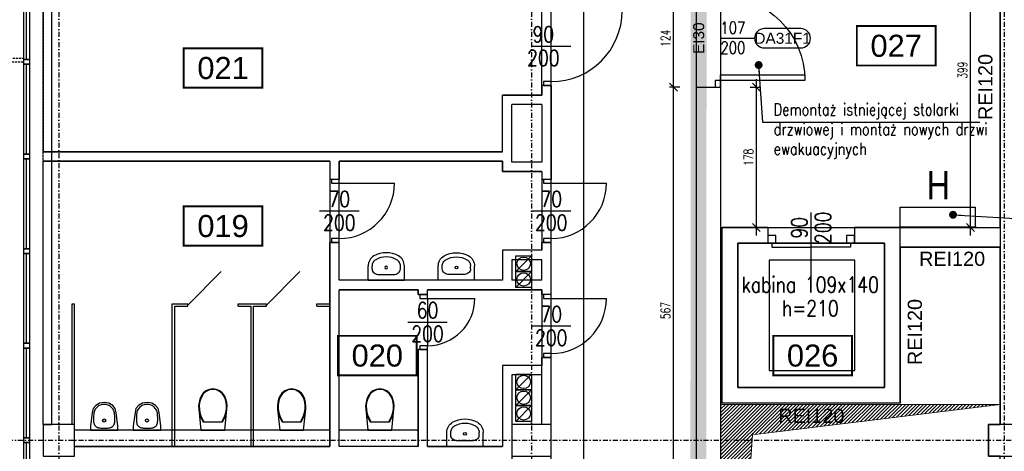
# Model space of a CAD drawing. Header units: centimetres. Extents: x -10729 to 144862, y -4437 to 43656.
# Tile 58 of 148: x 4950 to 6200, y 8586 to 9134. Entities that reach past the tile are written whole.
import ezdxf
from ezdxf.enums import TextEntityAlignment as Align

# ---------------------------------------------------------------- set-up
doc = ezdxf.new("R2010")
doc.units = ezdxf.units.CM
doc.header["$LTSCALE"] = 0.1
doc.header["$PDMODE"] = 35
doc.header["$PDSIZE"] = 0.1
for name, pattern in [('Kondygnacja  -0_5$0$DIVIDE', [31.75, 12.7, -6.35, 0, -6.35, 0, -6.35]), ('Kondygnacja  -0_5$0$HIDDEN', [9.525, 6.35, -3.175]), ('Osie rzutów$0$DASHDOT2', [12.7, 6.35, -3.175, 0, -3.175])]:
    doc.linetypes.add(name, pattern=pattern)
doc.layers.get('0').update_dxf_attribs({"color": 8})
doc.layers.get('DEFPOINTS').update_dxf_attribs({"color": 8})
for name, color, linetype in [('Kondygnacja  -0_5$0$ARCH_ETAPOWANIE', 8, 'Kondygnacja  -0_5$0$DIVIDE'), ('Kondygnacja  -0_5$0$ARCH_HYDRANTY', 8, 'Continuous'), ('Kondygnacja  -0_5$0$ARCH_INFO_ETYK_DRZWI', 8, 'Continuous'), ('Kondygnacja  -0_5$0$ARCH_INFO_ETYK_DRZWI_IST', 8, 'Continuous'), ('Kondygnacja  -0_5$0$ARCH_INFO_ODPORNOŚĆ OGNIOWA', 8, 'Continuous'), ('Kondygnacja  -0_5$0$ARCH_INFO_OPISY', 8, 'Continuous'), ('Kondygnacja  -0_5$0$ARCH_INFO_OPISY_IST', 8, 'Continuous'), ('Kondygnacja  -0_5$0$ARCH_MUROWANE_IST', 8, 'Continuous'), ('Kondygnacja  -0_5$0$ARCH_NIEWIDOK_IST', 8, 'Kondygnacja  -0_5$0$HIDDEN'), ('Kondygnacja  -0_5$0$ARCH_OTWORY_WENTYLACJA_IST', 8, 'Continuous'), ('Kondygnacja  -0_5$0$ARCH_WIDOK_IST', 8, 'Continuous'), ('Kondygnacja  -0_5$0$ARCH_WYPOSAŻENIE_SANITARNE_IST', 8, 'Continuous'), ('Kondygnacja  -0_5$0$ARCH_ŚCIANKI_WC_5_IST', 8, 'Continuous'), ('Kondygnacja  -0_5$0$ARCH_ŚLUSARKA_DRZWI', 8, 'Continuous'), ('Kondygnacja  -0_5$0$ARCH_ŚLUSARKA_DRZWI_IST', 8, 'Continuous'), ('Kondygnacja  -0_5$0$ARCH_ŚLUSARKA_OKNA_IST', 8, 'Continuous'), ('Kondygnacja  -0_5$0$ARCH_ŻELBET_IST', 8, 'Continuous'), ('Osie rzutów$0$ARCH_INFO_OSIE_IST', 8, 'Osie rzutów$0$DASHDOT2'), ('Osie rzutów$0$ARCH_INFO_OSIE_OPISY_IST', 8, 'Continuous'), ('Pomieszczenia -05$0$ARCH_INFO_AREA_ETYKIETY_200', 8, 'Continuous')]:
    doc.layers.add(name, color=color, linetype=linetype)
doc.layers.add('Kondygnacja  -0_5$0$ARCH_INFO_WYMIARY', color=8, linetype='Continuous', lineweight=9)
doc.layers.add('Kondygnacja  -0_5$0$ARCH_WIDOK', color=8, linetype='Continuous', lineweight=13)
doc.layers.add('OBRYSY POWIERZCHNI', color=8, linetype='Continuous', plot=False)
doc.styles.add('Kondygnacja  -0_5$0$Arial', font='ARIAL.TTF')
doc.styles.add('Kondygnacja  -0_5$0$EtykietaPow01', font='ARIALN.TTF')
doc.styles.add('Kondygnacja  -0_5$0$Romans', font='Romans.shx', dxfattribs={"width": 0.7})
doc.styles.add('Kondygnacja  -0_5$0$ROMANS-50-CM', font='romans.shx', dxfattribs={"width": 0.8, "height": 10})
doc.styles.add('Kondygnacja  -0_5$0$Standard', font='txt')
doc.styles.add('Pomieszczenia -05$0$Arial', font='ARIAL.TTF')
doc.dimstyles.new('Kondygnacja  -0_5$0$ISO-25', dxfattribs={"dimtxt": 2.5, "dimasz": 2.5, "dimexe": 1.25, "dimexo": 0.625, "dimtad": 1, "dimtxsty": 'Kondygnacja  -0_5$0$Standard', "dimcen": 2.5, "dimadec": 0, "dimazin": 0, "dimtfac": 1, "dimtmove": 0, "dimatfit": 3, "dimfxl": 0, "dimarcsym": 0})
doc.dimstyles.new('Kondygnacja  -0_5$0$Wymiary 1-100', dxfattribs={"dimtxt": 12, "dimasz": 10, "dimexe": 5, "dimexo": 0, "dimgap": 4, "dimtad": 1, "dimrnd": 0.5, "dimzin": 12, "dimdsep": 46, "dimtxsty": 'Kondygnacja  -0_5$0$Romans', "dimblk": 'Kondygnacja  -0_5$0$_Oblique', "dimcen": 10, "dimdle": 10, "dimclrt": 55, "dimazin": 0, "dimtfac": 1, "dimtmove": 1, "dimatfit": 3, "dimfxl": 0, "dimtolj": 1, "dimtzin": 0, "dimarcsym": 0})

# ---------------------------------------------------------------- blocks, each defined once
blk = doc.blocks.new('Osie rzutów')
at = {"layer": 'Osie rzutów$0$ARCH_INFO_OSIE_IST', "ltscale": 10}
for p, q in [((5000, 12510), (5000, 4512.32)), ((5600, 12510), (5600, 4512.32)), ((6200, 12510), (6200, 4800)), ((6200, 12510), (6200, 4571.18)), ((4436.04, 8600), (15156.54, 8600))]:
    blk.add_line(p, q, dxfattribs=at)
blk = doc.blocks.new('Pomieszczenia -05$0$etykieta_numer')
at = {"color": 0, "linetype": 'ByBlock', "const_width": 2.44}
blk.add_lwpolyline([(-50, -50), (-50, 0), (50, 0), (50, -50)], close=True, dxfattribs=at)
at = {"color": 0, "linetype": 'ByBlock', "style": 'Pomieszczenia -05$0$Arial'}
blk.add_attdef('AECAREA:NUMBER', text='', height=28, dxfattribs=at).set_placement((0, -25), align=Align.MIDDLE)
blk = doc.blocks.new('Pomieszczenia -05_1')
at = {"layer": 'Pomieszczenia -05$0$ARCH_INFO_AREA_ETYKIETY_200', "color": 253, "linetype": 'Continuous', "lineweight": -3}
for p, values in [((6062.9, 9125.5), {'AECAREA:NUMBER': '027'}), ((5208.4, 9097.3), {'AECAREA:NUMBER': '021'}), ((5208.4, 8896.8), {'AECAREA:NUMBER': '019'}), ((5404.2, 8732.5), {'AECAREA:NUMBER': '020'}), ((5956.8, 8732.5), {'AECAREA:NUMBER': '026'})]:
    blk.add_blockref('Pomieszczenia -05$0$etykieta_numer', p, dxfattribs=at).add_auto_attribs(values)
blk = doc.blocks.new('Kondygnacja  -0_5$0$T-drzwi_prawe-200')
at = {"layer": 'Kondygnacja  -0_5$0$ARCH_INFO_ETYK_DRZWI'}
blk.add_line((0, 0), (60, 0), dxfattribs=at)
blk.add_lwpolyline([(143.7, 17.5), (77.5, 17.5, 1), (77.5, -17.5), (143.7, -17.5, 1)], format="xyb", close=True, dxfattribs=at)
at = {"layer": 'Kondygnacja  -0_5$0$ARCH_INFO_ETYK_DRZWI', "color": 1, "style": 'Kondygnacja  -0_5$0$Arial'}
blk.add_attdef('ADS_DRZWI:ODPORNOŚĆ_OGNIOWA', text='', height=20, rotation=90, dxfattribs=at).set_placement((-25.5, 0.1), align=Align.BOTTOM_CENTER)
at = {"layer": 'Kondygnacja  -0_5$0$ARCH_INFO_ETYK_DRZWI', "style": 'Kondygnacja  -0_5$0$Romans', "width": 0.8}
for tag, p in [('ADS_DRZWI:SZEROKOŚĆ', (20.5, 8)), ('ADS_DRZWI:WYSOKOŚĆ', (20.5, -28))]:
    blk.add_attdef(tag, text='', height=22, dxfattribs=at).set_placement(p, align=Align.CENTER)
at = {"layer": 'Kondygnacja  -0_5$0$ARCH_INFO_ETYK_DRZWI', "style": 'Kondygnacja  -0_5$0$Arial'}
blk.add_attdef('ADS_DRZWI:SYMBOL', text='', height=20, dxfattribs=at).set_placement((110.7, 0), align=Align.MIDDLE)
blk = doc.blocks.new('Kondygnacja  -0_5$0$_Dot')
at = {"color": 0, "linetype": 'ByBlock', "lineweight": -2}
blk.add_line((-0.5, 0), (-1, 0), dxfattribs=at)
at = {"color": 0, "linetype": 'ByBlock', "const_width": 0.5}
blk.add_lwpolyline([(-0.25, 0, 1), (0.25, 0, 1)], format="xyb", close=True, dxfattribs=at)
blk = doc.blocks.new('Kondygnacja  -0_5$0$_Oblique')
at = {"color": 0, "linetype": 'ByBlock', "lineweight": -2}
blk.add_line((-0.5, -0.5), (0.5, 0.5), dxfattribs=at)
blk = doc.blocks.new('*D151')
at = {"layer": 'DEFPOINTS', "color": 0}
for p in [(6157.2, 9269), (6195, 9269), (6190, 8870)]:
    blk.add_point(p, dxfattribs=at)
at = {"layer": 'Kondygnacja  -0_5$0$ARCH_INFO_WYMIARY', "color": 0, "lineweight": -2}
for p, q in [((6157.2, 8860), (6157.2, 9279)), ((6165.2, 9269), (6152.2, 9269)), ((6165.2, 8870), (6152.2, 8870))]:
    blk.add_line(p, q, dxfattribs=at)
at = {"layer": 'Kondygnacja  -0_5$0$ARCH_INFO_WYMIARY', "color": 0, "lineweight": -2, "xscale": 10, "yscale": 10, "zscale": 10}
for p, rotation in [((6157.2, 9269), 90), ((6157.2, 8870), 270)]:
    blk.add_blockref('Kondygnacja  -0_5$0$_Oblique', p, dxfattribs=dict(at, rotation=rotation))
at = {"layer": 'Kondygnacja  -0_5$0$ARCH_INFO_WYMIARY', "color": 55, "insert": (6147.2, 9069.5), "char_height": 12, "attachment_point": 5, "rotation": 90, "style": 'Kondygnacja  -0_5$0$Romans'}
blk.add_mtext('\\A1;399', dxfattribs=at)
blk = doc.blocks.new('*D152')
at = {"layer": 'DEFPOINTS', "color": 0}
for p in [(5840, 9048), (5885.4, 9048), (5842, 8870)]:
    blk.add_point(p, dxfattribs=at)
at = {"layer": 'Kondygnacja  -0_5$0$ARCH_INFO_WYMIARY', "color": 0, "lineweight": -2}
for p, q in [((5885.4, 8860), (5885.4, 9058)), ((5877.4, 9048), (5890.4, 9048)), ((5877.4, 8870), (5890.4, 8870))]:
    blk.add_line(p, q, dxfattribs=at)
at = {"layer": 'Kondygnacja  -0_5$0$ARCH_INFO_WYMIARY', "color": 0, "lineweight": -2, "xscale": 10, "yscale": 10, "zscale": 10}
for p, rotation in [((5885.4, 9048), 90), ((5885.4, 8870), 270)]:
    blk.add_blockref('Kondygnacja  -0_5$0$_Oblique', p, dxfattribs=dict(at, rotation=rotation))
at = {"layer": 'Kondygnacja  -0_5$0$ARCH_INFO_WYMIARY', "color": 55, "insert": (5875.4, 8959), "char_height": 12, "attachment_point": 5, "rotation": 90, "style": 'Kondygnacja  -0_5$0$Romans'}
blk.add_mtext('\\A1;178', dxfattribs=at)
blk = doc.blocks.new('*D154')
at = {"layer": 'DEFPOINTS', "color": 0}
for p in [(5625, 10754), (5666.4, 10754), (5625, 7537)]:
    blk.add_point(p, dxfattribs=at)
at = {"layer": 'Kondygnacja  -0_5$0$ARCH_INFO_WYMIARY', "color": 0, "lineweight": -2}
for p, q in [((5666.4, 7527), (5666.4, 10764)), ((5658.4, 10754), (5671.4, 10754)), ((5658.4, 7537), (5671.4, 7537))]:
    blk.add_line(p, q, dxfattribs=at)
at = {"layer": 'Kondygnacja  -0_5$0$ARCH_INFO_WYMIARY', "color": 0, "lineweight": -2, "xscale": 10, "yscale": 10, "zscale": 10}
for p, rotation in [((5666.4, 10754), 90), ((5666.4, 7537), 270)]:
    blk.add_blockref('Kondygnacja  -0_5$0$_Oblique', p, dxfattribs=dict(at, rotation=rotation))
at = {"layer": 'Kondygnacja  -0_5$0$ARCH_INFO_WYMIARY', "color": 55, "insert": (5654.4, 9299.4), "char_height": 12, "attachment_point": 5, "rotation": 90, "style": 'Kondygnacja  -0_5$0$Romans'}
blk.add_mtext('\\A1;3217', dxfattribs=at)
blk = doc.blocks.new('*D173')
at = {"layer": 'DEFPOINTS', "color": 0}
for p in [(5780.1, 9048), (5809, 9048), (5816, 8481)]:
    blk.add_point(p, dxfattribs=at)
at = {"layer": 'Kondygnacja  -0_5$0$ARCH_INFO_WYMIARY', "color": 0, "lineweight": -2}
for p, q in [((5780.1, 8471), (5780.1, 9058)), ((5788.1, 9048), (5775.1, 9048)), ((5788.1, 8481), (5775.1, 8481))]:
    blk.add_line(p, q, dxfattribs=at)
at = {"layer": 'Kondygnacja  -0_5$0$ARCH_INFO_WYMIARY', "color": 0, "lineweight": -2, "xscale": 10, "yscale": 10, "zscale": 10}
for p, rotation in [((5780.1, 9048), 90), ((5780.1, 8481), 270)]:
    blk.add_blockref('Kondygnacja  -0_5$0$_Oblique', p, dxfattribs=dict(at, rotation=rotation))
at = {"layer": 'Kondygnacja  -0_5$0$ARCH_INFO_WYMIARY', "color": 55, "insert": (5770.1, 8764.5), "char_height": 12, "attachment_point": 5, "rotation": 90, "style": 'Kondygnacja  -0_5$0$Romans'}
blk.add_mtext('\\A1;567', dxfattribs=at)
blk = doc.blocks.new('*D174')
at = {"layer": 'DEFPOINTS', "color": 0}
for p in [(5780.1, 9172), (5809, 9172), (5809, 9048)]:
    blk.add_point(p, dxfattribs=at)
at = {"layer": 'Kondygnacja  -0_5$0$ARCH_INFO_WYMIARY', "color": 0, "lineweight": -2}
for p, q in [((5780.1, 9038), (5780.1, 9182)), ((5788.1, 9172), (5775.1, 9172)), ((5788.1, 9048), (5775.1, 9048))]:
    blk.add_line(p, q, dxfattribs=at)
at = {"layer": 'Kondygnacja  -0_5$0$ARCH_INFO_WYMIARY', "color": 0, "lineweight": -2, "xscale": 10, "yscale": 10, "zscale": 10}
for p, rotation in [((5780.1, 9172), 90), ((5780.1, 9048), 270)]:
    blk.add_blockref('Kondygnacja  -0_5$0$_Oblique', p, dxfattribs=dict(at, rotation=rotation))
at = {"layer": 'Kondygnacja  -0_5$0$ARCH_INFO_WYMIARY', "color": 55, "insert": (5770.1, 9110), "char_height": 12, "attachment_point": 5, "rotation": 90, "style": 'Kondygnacja  -0_5$0$Romans'}
blk.add_mtext('\\A1;124', dxfattribs=at)
blk = doc.blocks.new('Kondygnacja  -0_5$0$DRZWI90')
blk.add_line((-45, 0), (-45, 90))
at = {"lineweight": -3}
for p, q in [((0, -25), (0, 25)), ((45, 0), (-45, 0))]:
    blk.add_line(p, q, dxfattribs=at)
for points in [[(-50, -10), (-45, -10), (-45, 0), (-50, 0)], [(45, -10), (50, -10), (50, 0), (45, 0)]]:
    blk.add_lwpolyline(points, close=True, dxfattribs=at)
blk.add_arc((-45, 0), 90, 0, 90, dxfattribs=at)
blk = doc.blocks.new('Kondygnacja  -0_5$0$DRZWI70')
blk.add_line((-35, 0), (-35, 70))
at = {"lineweight": -3}
for p, q in [((0, -25), (0, 25)), ((35, 0), (-35, 0))]:
    blk.add_line(p, q, dxfattribs=at)
for points in [[(-40, -10), (-35, -10), (-35, 0), (-40, 0)], [(35, -10), (40, -10), (40, 0), (35, 0)]]:
    blk.add_lwpolyline(points, close=True, dxfattribs=at)
blk.add_arc((-35, 0), 70, 0, 90, dxfattribs=at)
blk = doc.blocks.new('Kondygnacja  -0_5$0$kibel wiszący')
at = {"ltscale": 0.3}
for p, q in [((-4.6, 51.6), (-8.8, 49.7)), ((-4.4, 50.8), (-8.4, 49)), ((0, 52.2), (-4.6, 51.6)), ((0, 51.4), (-4.4, 50.8)), ((4.6, 51.6), (0, 52.2)), ((4.4, 50.8), (0, 51.4)), ((8.4, 49), (4.4, 50.8)), ((8.8, 49.7), (4.6, 51.6)), ((-16.6, 39), (-17.6, 34.9)), ((-15.8, 38.8), (-16.8, 34.8)), ((-15, 43), (-16.6, 39)), ((-14.2, 42.6), (-15.8, 38.8)), ((-12.3, 46.8), (-15, 43)), ((-11.8, 46.2), (-14.2, 42.6)), ((-8.8, 49.7), (-12.3, 46.8)), ((-8.4, 49), (-11.8, 46.2)), ((11.8, 46.2), (8.4, 49)), ((12.3, 46.8), (8.8, 49.7)), ((14.2, 42.6), (11.8, 46.2)), ((15, 43), (12.3, 46.8)), ((15.8, 38.8), (14.2, 42.6)), ((16.6, 39), (15, 43)), ((16.8, 34.8), (15.8, 38.8)), ((17.6, 34.9), (16.6, 39)), ((-17.6, 34.9), (-18.1, 30.7)), ((-18.1, 30.7), (-17.9, 26.5)), ((-17.9, 26.5), (-17.2, 22.2)), ((-17.9, 26.5), (-15.1, 0)), ((-16.8, 34.8), (-17.3, 30.7)), ((-17.3, 30.7), (-17.1, 26.6)), ((-17.1, 26.6), (-16.4, 22.3)), ((15.1, 0), (17.9, 26.5)), ((16.4, 22.3), (17.1, 26.6)), ((17.3, 30.7), (16.8, 34.8)), ((17.1, 26.6), (17.3, 30.7)), ((17.2, 22.2), (17.9, 26.5)), ((18.1, 30.7), (17.6, 34.9)), ((17.9, 26.5), (18.1, 30.7)), ((-17.2, 22.2), (-16, 18.1)), ((-16.4, 22.3), (-15.1, 18.1)), ((-16, 18.1), (-14.3, 14.1)), ((-15.1, 18.1), (-13.4, 14.1)), ((-14.3, 14.1), (-12.2, 10.3)), ((-13.4, 14.1), (-11.3, 10.3)), ((11.3, 10.3), (13.4, 14.1)), ((12.2, 10.3), (14.3, 14.1)), ((13.4, 14.1), (15.2, 18.1)), ((14.3, 14.1), (16, 18.1)), ((15.2, 18.1), (16.4, 22.3)), ((16, 18.1), (17.2, 22.2)), ((-12.2, 10.3), (12.2, 10.3))]:
    blk.add_line(p, q, dxfattribs=at)
at = {"ltscale": 3}
blk.add_line((-15.1, 0), (15.1, 0), dxfattribs=at)
blk = doc.blocks.new('Kondygnacja  -0_5$0$KLM_Poziom_0$0$M_BATH_TOIL_3D URINAL - BOWL_P')
at = {"color": 0, "linetype": 'ByBlock', "lineweight": -2}
blk.add_lwpolyline([(0, -17.5), (5, -17.5), (22.4, -15.2), (27.1, -14.1), (31.3, -10.8), (34, -5.9), (35, 0), (34, 5.9), (31.3, 10.8), (27.1, 14.1), (22.4, 15.2), (5, 17.5), (0, 17.5)], close=True, dxfattribs=at)
blk.add_lwpolyline([(21.8, -13.1, 0.041948), (24, -12.5, 0.055141), (26.3, -11.3, 0.048624), (28.5, -9.5, 0.049619), (30.2, -7.5, 0.049556), (31.5, -5.2, 0.049867), (32.2, -2.6, 0.049959), (32.5, 0, 0.049959), (32.2, 2.6, 0.049867), (31.5, 5.2, 0.049556), (30.2, 7.5, 0.049619), (28.5, 9.5, 0.048624), (26.3, 11.3, 0.055141), (24, 12.5, 0.041948), (21.8, 13.1, 0.011975), (13.8, 13.5, 0.042106), (10, 13.4, 0.066431), (7.8, 12.9, 0.050995), (5.8, 11.9, 0.080215), (4.8, 11, 0.019094), (4.2, 10.2, 0.027547), (3.9, 9.6, 0.030792), (3.4, 8.7, 0.020957), (2.9, 7.2, 0.047941), (2.5, 4.8, 0.023967), (2.2, 0, 0.023967), (2.5, -4.8, 0.047941), (2.9, -7.2, 0.020957), (3.4, -8.7, 0.030792), (3.9, -9.6, 0.027547), (4.2, -10.2, 0.019094), (4.8, -11, 0.080215), (5.8, -11.9, 0.050995), (7.8, -12.9, 0.066431), (10, -13.4, 0.042106), (13.8, -13.5, 0.011975)], format="xyb", close=True, dxfattribs=at)
blk.add_circle((12.1, 0), 2, dxfattribs=at)
at = {"layer": 'DEFPOINTS', "color": 0, "linetype": 'ByBlock', "lineweight": -2}
for p in [(0, 38.1), (0, -38.1)]:
    blk.add_point(p, dxfattribs=at)
blk = doc.blocks.new('Kondygnacja  -0_5$0$DRZWI60')
at = {"color": 0}
blk.add_line((-30, 0), (-30, 60), dxfattribs=at)
at = {"color": 0, "lineweight": -3}
for p, q in [((0, -25), (0, 25)), ((-30, 0), (30, 0))]:
    blk.add_line(p, q, dxfattribs=at)
for points in [[(-35, -10), (-30, -10), (-30, 0), (-35, 0)], [(30, -10), (35, -10), (35, 0), (30, 0)]]:
    blk.add_lwpolyline(points, close=True, dxfattribs=at)
blk.add_arc((-30, 0), 60, 0, 90, dxfattribs=at)
blk = doc.blocks.new('Kondygnacja  -0_5$0$umywalka')
at = {"ltscale": 0.3}
for p, q in [((0, -23), (0, 23)), ((0, 23), (17.8, 23)), ((14.3, 18), (17.8, 18)), ((7.2, -9.1), (7.2, 9.1)), ((7.2, 9.1), (7.2, 9.1)), ((0, -23), (17.8, -23)), ((14.3, -18), (17.8, -18))]:
    blk.add_line(p, q, dxfattribs=at)
for points in [[(7.2, 9.1), (7.3, 10.8), (7.7, 12.5), (8.4, 14), (9.3, 15.4), (10.3, 16.5), (11.5, 17.3), (12.9, 17.8), (14.3, 18)], [(17.8, 23), (19.8, 22.9), (21.7, 22.5), (23.6, 21.9), (25.4, 21), (27, 20), (28.4, 18.7), (29.7, 17.3), (30.8, 15.7)], [(17.8, 18), (19.1, 17.9), (20.3, 17.7), (21.5, 17.3), (22.6, 16.7), (23.7, 16.1), (24.6, 15.3), (25.4, 14.4), (26.1, 13.3)], [(26.1, 13.3), (27.7, 10.2), (28.8, 6.9), (29.5, 3.5), (29.7, 0), (29.5, -3.5), (28.8, -6.9), (27.7, -10.2), (26.1, -13.3)], [(30.8, 15.7), (32.6, 12), (33.9, 8.1), (34.7, 4.1), (35, 0), (34.7, -4.1), (33.9, -8.1), (32.6, -12), (30.8, -15.7)], [(14.3, -18), (12.9, -17.8), (11.5, -17.3), (10.3, -16.5), (9.3, -15.4), (8.4, -14), (7.7, -12.5), (7.3, -10.8), (7.2, -9.1)], [(26.1, -13.3), (25.4, -14.4), (24.6, -15.3), (23.7, -16.1), (22.6, -16.7), (21.5, -17.3), (20.3, -17.7), (19.1, -17.9), (17.8, -18)], [(30.8, -15.7), (29.7, -17.3), (28.4, -18.7), (27, -20), (25.4, -21), (23.6, -21.9), (21.7, -22.5), (19.8, -22.9), (17.8, -23)]]:
    blk.add_lwpolyline(points, dxfattribs=at)
blk.add_circle((16.1, 0), 1.75, dxfattribs=at)

msp = doc.modelspace()

# ---------------------------------------------------------------- hatches: boundary and pattern name
at = {"layer": 'Kondygnacja  -0_5$0$ARCH_WIDOK'}
h = msp.add_hatch(dxfattribs=at)
h.set_pattern_fill('ANSI31', color=256, angle=-180, style=0)
h.set_pattern_definition([(225, (1e-11, 1865.5), (2.245064, -2.245064), [])])
h.paths.add_polyline_path([(5840, 8020), (5840, 8645.5), (6195, 8645.5), (5880.4, 8607.073)])

# ---------------------------------------------------------------- linework, layer by layer
at = {"layer": 'Kondygnacja  -0_5$0$ARCH_ETAPOWANIE', "ltscale": 10, "const_width": 20, "elevation": 300}
msp.add_lwpolyline([(4946, 3931), (4946, 5443), (5613, 5443), (5613, 5586), (5809, 5586), (5815, 12220), (6212, 12220), (6212, 13458.874), (6172, 13458.874), (6171.997, 14762.582), (4925, 14762.019), (4925, 14762.019), (8839.196, 14763.787)], dxfattribs=at)
at = {"layer": 'Kondygnacja  -0_5$0$ARCH_HYDRANTY', "elevation": 330}
msp.add_lwpolyline([(6068, 8870.54), (6068, 8895.54), (6163, 8895.54), (6163, 8870.54)], close=True, dxfattribs=at)
at = {"layer": 'Kondygnacja  -0_5$0$ARCH_MUROWANE_IST', "ltscale": 4}
for p, q in [((5613, 9050), (5613, 9038)), ((5625, 9050), (5613, 9050)), ((5625, 9050), (5625, 8931)), ((5625, 9050), (5625, 8931)), ((5563, 8966), (5563, 9038)), ((5613, 9038), (5563, 9038)), ((5809, 9048), (5840, 9048)), ((5809, 9048), (5809, 8481)), ((5840, 9048), (5840, 8481)), ((5575, 8953), (5575, 9026)), ((5613, 9026), (5575, 9026)), ((5613, 9026), (5613, 8953)), ((5563, 8966), (4980, 8966)), ((5344, 8954), (4980, 8954)), ((5344, 8954), (5344, 8931)), ((5563, 8954), (5356, 8954)), ((5356, 8954), (5356, 8931)), ((5563, 8941), (5563, 8954)), ((5613, 8953), (5575, 8953)), ((5613, 8941), (5563, 8941)), ((5613, 8941), (5613, 8931)), ((5356, 8931), (5344, 8931)), ((5625, 8931), (5613, 8931)), ((6068, 8870), (6195, 8870)), ((5344, 8592), (5344, 8851)), ((5356, 8851), (5344, 8851)), ((5356, 8803), (5356, 8851)), ((5613, 8841), (5613, 8851)), ((5625, 8851), (5613, 8851)), ((5625, 8785), (5625, 8851)), ((5563, 8841), (5563, 8803)), ((5613, 8841), (5563, 8841)), ((6068, 8845), (6195, 8845)), ((5613, 8829), (5575, 8829)), ((5575, 8829), (5575, 8803)), ((5613, 8803), (5613, 8829)), ((5563, 8803), (5356, 8803)), ((5613, 8803), (5575, 8803)), ((5356, 8592), (5356, 8791)), ((5456, 8791), (5356, 8791)), ((5456, 8785), (5456, 8791)), ((5613, 8791), (5468, 8791)), ((5468, 8785), (5468, 8791)), ((5613, 8785), (5613, 8791)), ((5468, 8785), (5456, 8785)), ((5625, 8785), (5613, 8785)), ((5456, 8592), (5456, 8715)), ((5468, 8715), (5456, 8715)), ((5468, 8592), (5468, 8715)), ((5613, 8620), (5613, 8705)), ((5625, 8705), (5613, 8705)), ((5625, 8620), (5625, 8705)), ((5563, 8695), (5563, 8592)), ((5613, 8695), (5563, 8695)), ((5613, 8683), (5575, 8683)), ((5575, 8683), (5575, 8492)), ((5020, 8592), (5344, 8592)), ((5456, 8592), (5356, 8592)), ((5468, 8592), (5563, 8592))]:
    msp.add_line(p, q, dxfattribs=at)
at = {"layer": 'Kondygnacja  -0_5$0$ARCH_NIEWIDOK_IST', "ltscale": 2}
msp.add_line((4980, 8620), (4980, 9180), dxfattribs=at)
at = {"layer": 'Kondygnacja  -0_5$0$ARCH_NIEWIDOK_IST', "ltscale": 4}
for points in [[(4900, 5620), (4900, 8885), (4800, 8985), (4900, 9085), (4955, 9085)], [(4904.998, 5620), (4905, 8887.071), (4807.071, 8985), (4902.071, 9080), (4955, 9080)]]:
    msp.add_lwpolyline(points, dxfattribs=at)
at = {"layer": 'Kondygnacja  -0_5$0$ARCH_OTWORY_WENTYLACJA_IST'}
for p, q in [((5600, 8834), (5580, 8814)), ((5600, 8814), (5580, 8794)), ((5600, 8684), (5580, 8664)), ((5600, 8664), (5580, 8644)), ((5600, 8644), (5580, 8624))]:
    msp.add_line(p, q, dxfattribs=at)
for points in [[(5600, 8814), (5580, 8814), (5580, 8834), (5600, 8834)], [(5600, 8794), (5580, 8794), (5580, 8814), (5600, 8814)], [(5600, 8664), (5580, 8664), (5580, 8684), (5600, 8684)], [(5600, 8644), (5580, 8644), (5580, 8664), (5600, 8664)], [(5600, 8624), (5580, 8624), (5580, 8644), (5600, 8644)]]:
    msp.add_lwpolyline(points, close=True, dxfattribs=at)
for centre in [(5590, 8824), (5590, 8804), (5590, 8674), (5590, 8654), (5590, 8634)]:
    msp.add_circle(centre, 8.5, dxfattribs=at)
at = {"layer": 'Kondygnacja  -0_5$0$ARCH_WIDOK'}
msp.add_lwpolyline([(5840, 8020), (5840, 8645.5), (6195, 8645.5), (5880.4, 8607.073), (5840, 8020)], dxfattribs=at)
at = {"layer": 'Kondygnacja  -0_5$0$ARCH_WIDOK_IST'}
for p, q in [((5344, 8613), (5020, 8613)), ((5456, 8613), (5356, 8613))]:
    msp.add_line(p, q, dxfattribs=at)
msp.add_lwpolyline([(4980, 8620), (4991, 8620), (4991, 9180), (4980, 9180)], dxfattribs=at)
for points in [[(5862, 8667), (6048, 8667), (6048, 8850), (5862, 8850)], [(5901.562, 8688.5), (6010.562, 8688.5), (6010.562, 8828.5), (5901.562, 8828.5)]]:
    msp.add_lwpolyline(points, close=True, dxfattribs=at)
at = {"layer": 'Kondygnacja  -0_5$0$ARCH_ŚCIANKI_WC_5_IST'}
for p, q in [((5163.5, 8771.5), (5205.926, 8813.926)), ((5263.5, 8771.5), (5305.926, 8813.926)), ((5017, 8620), (5017, 8773)), ((5017, 8773), (5020, 8773)), ((5020, 8620), (5020, 8773)), ((5144, 8592), (5144, 8773)), ((5144, 8773), (5163.5, 8773)), ((5147, 8592), (5147, 8770)), ((5147, 8770), (5163.5, 8770)), ((5163.5, 8770), (5163.5, 8773)), ((5227.5, 8770), (5227.5, 8773)), ((5227.5, 8773), (5247, 8773)), ((5227.5, 8770), (5244, 8770)), ((5244, 8773), (5263.5, 8773)), ((5244, 8592), (5244, 8770)), ((5247, 8773), (5247, 8773)), ((5247, 8592), (5247, 8770)), ((5247, 8770), (5263.5, 8770)), ((5263.5, 8770), (5263.5, 8773)), ((5327.5, 8770), (5327.5, 8773)), ((5327.5, 8773), (5344, 8773)), ((5327.5, 8770), (5344, 8770))]:
    msp.add_line(p, q, dxfattribs=at)
at = {"layer": 'Kondygnacja  -0_5$0$ARCH_ŚLUSARKA_DRZWI', "linetype": 'Continuous', "lineweight": -3}
for points in [[(5840, 9056.5), (5840, 9063.5), (5947, 9063.5), (5947, 9056.5)], [(5833, 9056.5), (5833, 9048), (5840, 9048), (5840, 9056.5)]]:
    msp.add_lwpolyline(points, close=True, dxfattribs=at)
at = {"layer": 'Kondygnacja  -0_5$0$ARCH_ŚLUSARKA_DRZWI', "linetype": 'Continuous', "lineweight": -3, "extrusion": (0, 0, -1)}
msp.add_arc((-5840, 9056.5), 107, 90, 180, dxfattribs=at)
at = {"layer": 'Kondygnacja  -0_5$0$ARCH_ŚLUSARKA_DRZWI_IST'}
msp.add_line((5955, 8806.219), (5955, 8888.781), dxfattribs=at)
for points in [[(5900, 8850), (5910, 8850), (5910, 8860), (5900, 8860)], [(5905, 8845), (5955, 8845), (5955, 8850), (5905, 8850)], [(6005, 8845), (5955, 8845), (5955, 8850), (6005, 8850)], [(6000, 8850), (6010, 8850), (6010, 8860), (6000, 8860)]]:
    msp.add_lwpolyline(points, close=True, dxfattribs=at)
at = {"layer": 'Kondygnacja  -0_5$0$ARCH_ŚLUSARKA_OKNA_IST'}
for p, q in [((4959, 9083), (4959, 9197)), ((4959, 8963), (4959, 9077)), ((4959, 8843), (4959, 8957)), ((4959, 8723), (4959, 8837)), ((4959, 8603), (4959, 8717)), ((4959, 8483), (4959, 8597))]:
    msp.add_line(p, q, dxfattribs=at)
for points in [[(4963, 9083), (4963, 9197), (4955, 9197), (4955, 9083)], [(4963, 9077), (4963, 9083), (4955, 9083), (4955, 9077)], [(4963, 8963), (4963, 9077), (4955, 9077), (4955, 8963)], [(4963, 8957), (4963, 8963), (4955, 8963), (4955, 8957)], [(4963, 8843), (4963, 8957), (4955, 8957), (4955, 8843)], [(4963, 8837), (4963, 8843), (4955, 8843), (4955, 8837)], [(4963, 8723), (4963, 8837), (4955, 8837), (4955, 8723)], [(4963, 8717), (4963, 8723), (4955, 8723), (4955, 8717)], [(4963, 8603), (4963, 8717), (4955, 8717), (4955, 8603)], [(4963, 8597), (4963, 8603), (4955, 8603), (4955, 8597)], [(4963, 8483), (4963, 8597), (4955, 8597), (4955, 8483)]]:
    msp.add_lwpolyline(points, close=True, dxfattribs=at)
at = {"layer": 'Kondygnacja  -0_5$0$ARCH_ŻELBET_IST', "ltscale": 4}
for p, q in [((6195, 9180), (6195, 8620)), ((5842, 8647), (5842, 8870)), ((5900, 8870), (5842, 8870)), ((5900, 8870), (5900, 8850)), ((6068, 8870), (6010, 8870)), ((6010, 8870), (6010, 8850)), ((6068, 8647), (6068, 8870)), ((5862, 8667), (5862, 8850)), ((5900, 8850), (5862, 8850)), ((6048, 8850), (6010, 8850)), ((6048, 8667), (6048, 8850)), ((6048, 8667), (5862, 8667)), ((6068, 8647), (5842, 8647))]:
    msp.add_line(p, q, dxfattribs=at)
for points in [[(4980, 8580), (5020, 8580), (5020, 8620), (4980, 8620)], [(5575, 8580), (5625, 8580), (5625, 8620), (5575, 8620)], [(6180, 8580), (6220, 8580), (6220, 8620), (6180, 8620)]]:
    msp.add_lwpolyline(points, close=True, dxfattribs=at)
at = {"layer": 'OBRYSY POWIERZCHNI'}
for points in [[(5809, 5586), (5625, 5586), (5625, 10754), (5809, 10754)], [(5862, 8850), (6048, 8850), (6048, 8667), (5862, 8667)]]:
    msp.add_lwpolyline(points, close=True, dxfattribs=at)
for points in [[(5842, 8870), (6195, 8870), (6195, 9180), (6180, 9180), (6180, 9220), (6195, 9220), (6195, 9780), (6180, 9780), (6180, 9795), (5840, 9795), (5840, 9566), (6027, 9566), (6027, 9269), (6004, 9269), (6004, 9566), (5840, 9566), (5840, 8870), (5842, 8870)], [(5563, 8966), (5563, 9038), (5613, 9038), (5613, 9162), (5563, 9162), (5563, 9374), (4980, 9374), (4980, 9220), (5020, 9220), (5020, 9180), (4985.5, 9180), (4980, 9180), (4980, 8966), (5563, 8966)], [(4980, 8954), (5344, 8954), (5344, 8592), (5020, 8592), (5020, 8620), (4980, 8620), (4980, 8954)], [(5356, 8954), (5563, 8954), (5563, 8941), (5613, 8941), (5613, 8841), (5563, 8841), (5563, 8803), (5356, 8803), (5356, 8954)], [(6195, 6820), (6195, 7380), (6180, 7380), (6180, 7420), (6195, 7420), (6195, 7980), (6180, 7980), (6180, 8020), (6195, 8020), (6195, 8580), (6180, 8580), (6180, 8620), (6195, 8620), (6195, 8845), (6068, 8845), (6068, 8647), (5840, 8647), (5840.075, 6207)], [(5356, 8791), (5456, 8791), (5456, 8785), (5468, 8785), (5468, 8791), (5613, 8791), (5613, 8695), (5563, 8695), (5563, 8592), (5468, 8592), (5468, 8715), (5456, 8715), (5456, 8592), (5356, 8592), (5356, 8791)]]:
    msp.add_lwpolyline(points, dxfattribs=at)

# ---------------------------------------------------------------- block references
msp.add_blockref('Pomieszczenia -05_1', (0, 0))
at = {"layer": 'Kondygnacja  -0_5$0$ARCH_INFO_ETYK_DRZWI', "linetype": 'Continuous', "lineweight": -3, "xscale": 0.7, "yscale": 0.7, "zscale": 0.7}
msp.add_blockref('Kondygnacja  -0_5$0$T-drzwi_prawe-200', (5841.238, 9110), dxfattribs=at).add_auto_attribs({'ADS_DRZWI:ODPORNOŚĆ_OGNIOWA': 'EI30', 'ADS_DRZWI:SZEROKOŚĆ': '107', 'ADS_DRZWI:SYMBOL': 'DA31F1', 'ADS_DRZWI:WYSOKOŚĆ': '200'})
at = {"layer": 'Kondygnacja  -0_5$0$ARCH_WYPOSAŻENIE_SANITARNE_IST', "xscale": -1, "rotation": 270}
msp.add_blockref('Kondygnacja  -0_5$0$umywalka', (5415.595, 8803), dxfattribs=at)
at = {"layer": 'Kondygnacja  -0_5$0$ARCH_WYPOSAŻENIE_SANITARNE_IST', "rotation": 90}
for name, p in [('Kondygnacja  -0_5$0$umywalka', (5504.595, 8803)), ('Kondygnacja  -0_5$0$KLM_Poziom_0$0$M_BATH_TOIL_3D URINAL - BOWL_P', (5057.5, 8613)), ('Kondygnacja  -0_5$0$KLM_Poziom_0$0$M_BATH_TOIL_3D URINAL - BOWL_P', (5111.97, 8613)), ('Kondygnacja  -0_5$0$umywalka', (5515.5, 8592))]:
    msp.add_blockref(name, p, dxfattribs=at)
at = {"layer": 'Kondygnacja  -0_5$0$ARCH_WYPOSAŻENIE_SANITARNE_IST'}
for p in [(5195.5, 8613), (5295.5, 8613), (5407.5, 8613)]:
    msp.add_blockref('Kondygnacja  -0_5$0$kibel wiszący', p, dxfattribs=at)
at = {"layer": 'Kondygnacja  -0_5$0$ARCH_ŚLUSARKA_DRZWI_IST', "rotation": 270}
for name, p in [('Kondygnacja  -0_5$0$DRZWI90', (5625, 9100)), ('Kondygnacja  -0_5$0$DRZWI70', (5356, 8891)), ('Kondygnacja  -0_5$0$DRZWI70', (5625, 8891)), ('Kondygnacja  -0_5$0$DRZWI60', (5468, 8750)), ('Kondygnacja  -0_5$0$DRZWI70', (5625, 8745))]:
    msp.add_blockref(name, p, dxfattribs=at)
at = {"layer": 'Osie rzutów$0$ARCH_INFO_OSIE_OPISY_IST'}
msp.add_blockref('Osie rzutów', (0, 0), dxfattribs=at)

# ---------------------------------------------------------------- texts
at = {"layer": 'Kondygnacja  -0_5$0$ARCH_HYDRANTY', "style": 'Kondygnacja  -0_5$0$EtykietaPow01'}
msp.add_attdef('H', text='001', height=36, dxfattribs=at).set_placement((6116.27, 8923.7, 330), align=Align.MIDDLE)
at = {"layer": 'Kondygnacja  -0_5$0$ARCH_INFO_ETYK_DRZWI_IST', "char_height": 20, "width": 10, "attachment_point": 5, "line_spacing_factor": 0.9, "style": 'Kondygnacja  -0_5$0$ROMANS-50-CM'}
for s, insert in [('90\\P200', (5615, 9100)), ('70\\P200', (5356, 8891)), ('70\\P200', (5625, 8891)), ('60\\P200', (5468, 8750)), ('70\\P200', (5625, 8745))]:
    msp.add_mtext(s, dxfattribs=dict(at, insert=insert))
at = {"layer": 'Kondygnacja  -0_5$0$ARCH_INFO_ETYK_DRZWI_IST', "insert": (5955, 8869.596), "char_height": 20, "width": 10, "attachment_point": 5, "rotation": 90, "line_spacing_factor": 0.9, "style": 'Kondygnacja  -0_5$0$ROMANS-50-CM'}
msp.add_mtext('90\\P200', dxfattribs=at)
at = {"layer": 'Kondygnacja  -0_5$0$ARCH_INFO_ODPORNOŚĆ OGNIOWA', "char_height": 18, "width": 53.33252, "attachment_point": 5, "rotation": 90, "style": 'Kondygnacja  -0_5$0$Arial'}
for insert in [(6161.223, 9048.219), (6071.689, 8737.335)]:
    msp.add_mtext('\\PREI120', dxfattribs=dict(at, insert=insert))
at = {"layer": 'Kondygnacja  -0_5$0$ARCH_INFO_ODPORNOŚĆ OGNIOWA', "char_height": 18, "width": 53.33252, "attachment_point": 5, "style": 'Kondygnacja  -0_5$0$Arial'}
for insert in [(6133.886, 8845.15), (5955.181, 8645.906)]:
    msp.add_mtext('\\PREI120', dxfattribs=dict(at, insert=insert))
at = {"layer": 'Kondygnacja  -0_5$0$ARCH_INFO_OPISY', "insert": (5907.412, 9027.217), "char_height": 15, "width": 300.52327, "attachment_point": 1, "style": 'Kondygnacja  -0_5$0$ROMANS-50-CM'}
msp.add_mtext('Demontaż istniejącej stolarki drzwiowej i montaż nowych drzwi ewakuacyjnych', dxfattribs=at)
at = {"layer": 'Kondygnacja  -0_5$0$ARCH_INFO_OPISY_IST', "insert": (5953.881, 8782.493), "char_height": 20, "width": 190.26583, "attachment_point": 5, "line_spacing_factor": 0.9, "style": 'Kondygnacja  -0_5$0$ROMANS-50-CM'}
msp.add_mtext('kabina 109x140\\Ph=210', dxfattribs=at)

# ---------------------------------------------------------------- dimensions: what is measured, and where the dimension line sits
at = {"layer": 'Kondygnacja  -0_5$0$ARCH_INFO_WYMIARY'}
dim = msp.add_linear_dim(base=(5666.358, 10754), p1=(5625, 7537), p2=(5625, 10754), angle=90, dimstyle='Kondygnacja  -0_5$0$Wymiary 1-100', dxfattribs=at)
dim.commit()
dim.dimension.update_dxf_attribs({"geometry": '*D154', "text_midpoint": (5664.432, 9299.446), "dimtype": 160})
for base, p1, p2, picture, middle in [((6157.24, 9269), (6190, 8870), (6195, 9269), '*D151', (6147.24, 9069.5)), ((5780.129, 9172), (5809, 9048), (5809, 9172), '*D174', (5770.129, 9110)), ((5780.129, 9048), (5816, 8481), (5809, 9048), '*D173', (5770.129, 8764.5)), ((5885.393, 9048), (5842, 8870), (5840, 9048), '*D152', (5875.393, 8959))]:
    dim = msp.add_linear_dim(base=base, p1=p1, p2=p2, angle=90, dimstyle='Kondygnacja  -0_5$0$Wymiary 1-100', dxfattribs=at)
    dim.commit()
    dim.dimension.update_dxf_attribs({"geometry": picture, "text_midpoint": middle})

# ---------------------------------------------------------------- leaders
at = {"layer": 'Kondygnacja  -0_5$0$ARCH_INFO_OPISY'}
for points in [[(5888.299, 9076.04), (5893.354, 9003.423), (6169.271, 9003.423)], [(6135.073, 8886.109), (6505.29, 8863.669), (6677.781, 8863.669)]]:
    msp.add_leader(points, dimstyle='Kondygnacja  -0_5$0$ISO-25', override={"dimscale": 5, "dimasz": 2, "dimtad": 0, "dimldrblk": 'Kondygnacja  -0_5$0$_Dot'}, dxfattribs=at)

doc.saveas('drawing.dxf')
